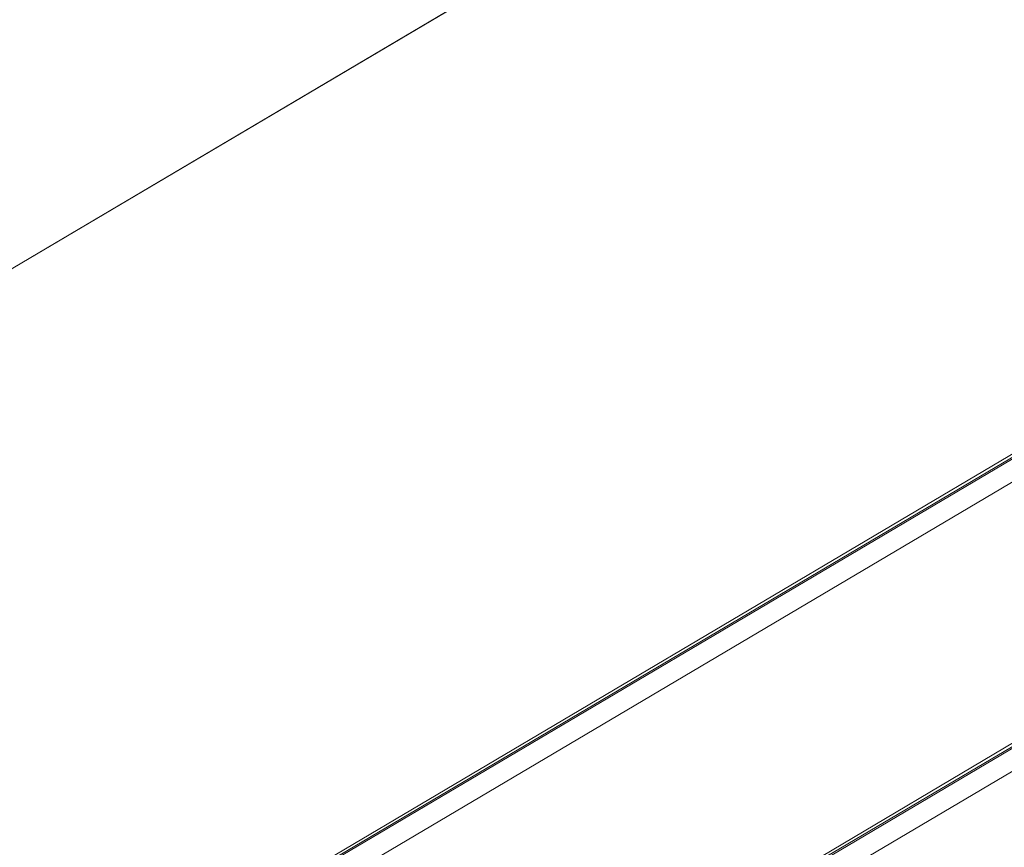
# Model space of a CAD drawing. Header units: millimetres. Extents: x -36631 to 27388, y -24993 to 6945.
# Tile 214 of 256: x 8709 to 14215, y -18663 to -14033. Entities that reach past the tile are written whole.
import ezdxf

# ---------------------------------------------------------------- set-up
doc = ezdxf.new("R2010")
doc.units = ezdxf.units.MM
doc.header["$MEASUREMENT"] = 0
doc.layers.add('10_ESTR_Fotjats', color=7, linetype='Continuous')
doc.layers.add('14_PAV_Paviment existent', color=7, linetype='Continuous')
doc.layers.add('10_ESTR_Fotjats_Pluma_Nº__102', color=7, linetype='Continuous', lineweight=5, true_color=0xcccccc)
doc.layers.add('14_PAV_Paviment existent_Pluma_Nº__89', color=7, linetype='Continuous', lineweight=5)

# ---------------------------------------------------------------- blocks, each defined once
blk = doc.blocks.new('Elem Sección_37_1')
at = {"layer": '10_ESTR_Fotjats_Pluma_Nº__102', "color": 254, "linetype": 'Continuous', "lineweight": 5, "true_color": 0xcccccc}
for p, q in [((-145, -24993.1), (27387.6, -8688.2)), ((27387.6, -8705.9), (-115.1, -24993.1)), ((27387.6, -8714.8), (-100.1, -24993.1)), ((117.1, -24993.1), (27387.6, -8843.4))]:
    blk.add_line(p, q, dxfattribs=at)
blk = doc.blocks.new('Elem Sección_121_1')
at = {"layer": '10_ESTR_Fotjats_Pluma_Nº__102', "color": 254, "linetype": 'Continuous', "lineweight": 5, "true_color": 0xcccccc}
for p, q in [((2588.5, -24993.1), (27387.6, -10307)), ((27387.6, -10324.7), (2618.5, -24993.1)), ((27387.6, -10333.6), (2633.5, -24993.1)), ((2850.6, -24993.1), (27387.6, -10462.2))]:
    blk.add_line(p, q, dxfattribs=at)
blk = doc.blocks.new('Elem Sección_389_1')
at = {"layer": '14_PAV_Paviment existent_Pluma_Nº__89', "color": 7, "linetype": 'Continuous', "lineweight": 5}
for p, q in [((-7490.7, -24993.1), (17745.7, -10048)), ((-7489.2, -24993.1), (17745.7, -10048.9))]:
    blk.add_line(p, q, dxfattribs=at)

msp = doc.modelspace()

# ---------------------------------------------------------------- block references
at = {"layer": '10_ESTR_Fotjats', "lineweight": 0}
for name in ['Elem Sección_37_1', 'Elem Sección_121_1']:
    msp.add_blockref(name, (0, 0), dxfattribs=at)
at = {"layer": '14_PAV_Paviment existent', "lineweight": 0}
msp.add_blockref('Elem Sección_389_1', (0, 0), dxfattribs=at)

doc.saveas('drawing.dxf')
